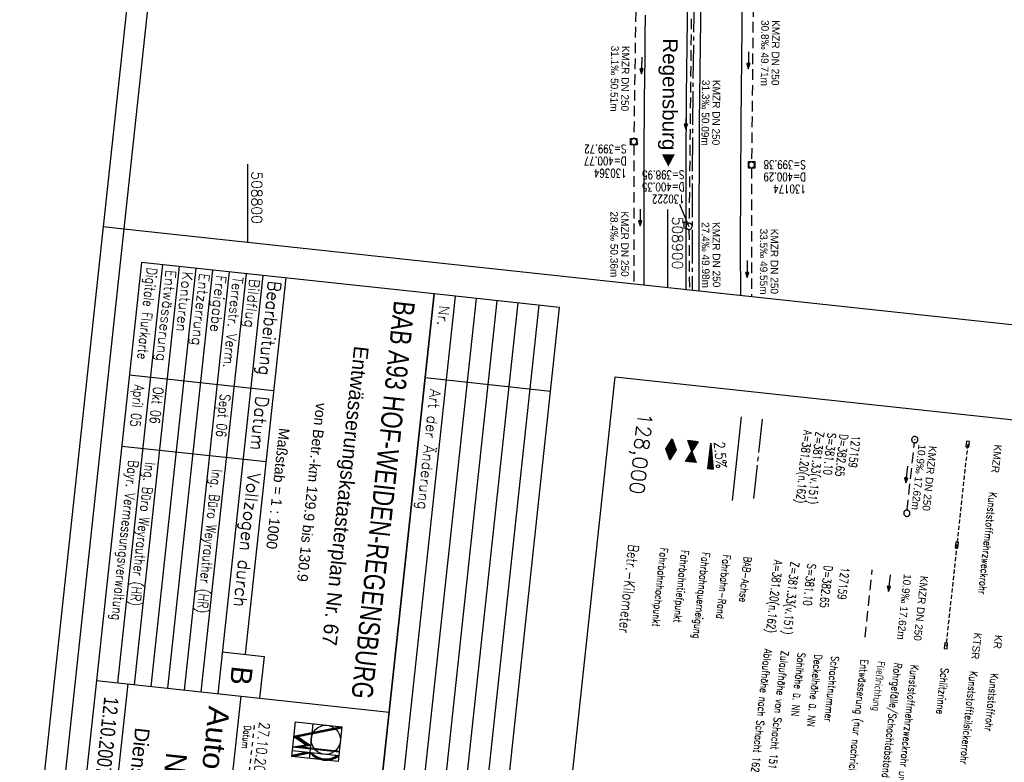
# Model space of a CAD drawing. Extents: x 508746 to 509183, y 491716 to 493060.
# Tile 2 of 10: x 508746 to 508980, y 491804 to 491980. Entities that reach past the tile are written whole.
import ezdxf
from ezdxf.enums import TextEntityAlignment as Align

# ---------------------------------------------------------------- set-up
doc = ezdxf.new("R2010")
doc.units = 0
doc.header["$LTSCALE"] = 10
doc.header["$MEASUREMENT"] = 0
for name, pattern in [('ACHSE', [5.5, 4, -0.5, 0.5, -0.5]), ('LT00', [0]), ('LT01', [0.2, 0.1, -0.1]), ('LT17', [0.15, 0.1, -0.05]), ('STRICHLINIE2', [0.375, 0.25, -0.125])]:
    doc.linetypes.add(name, pattern=pattern)
doc.layers.get('0').update_dxf_attribs({"linetype": 'LT00'})
for name, color, linetype in [('--HALTUNG', 7, 'STRICHLINIE2'), ('--HALTUNGSBESCHRIFT', 140, 'Continuous'), ('--SCHACHTBESCHRIFT', 5, 'Continuous'), ('--ZEICHENERKLÄR', 7, 'Continuous'), ('-BESCH', 7, 'STRICHLINIE2'), ('-BESCH-nachrichtlich', 81, 'STRICHLINIE2'), ('-BKAN003', 140, 'LT00'), ('-BSCH003', 5, 'LT00'), ('-Halt-Pfeil', 4, 'LT00'), ('-RICHTUNG-NAME', 250, 'Continuous'), ('025', 7, 'Continuous'), ('035', 250, 'Continuous'), ('050', 250, 'Continuous'), ('070', 155, 'Continuous'), ('A-TEXT-KILOMETER', 30, 'LT17'), ('AX-020', 250, 'ACHSE'), ('HTP_WEST', 11, 'LT00'), ('QUER_OST', 11, 'LT00'), ('RAHMEN', 250, 'Continuous'), ('SCHLITZRINNE-KATASTER', 182, 'LT17'), ('STAT_500', 250, 'LT00'), ('V_AFBR_BAB', 250, 'LT00'), ('V_BFBR_BAB', 1, 'LT00'), ('V_KA_MULD', 182, 'LT00'), ('V_KA_PRUF', 182, 'LT00'), ('V_RASTER', 250, 'LT00'), ('V_SINKK', 182, 'LT00')]:
    doc.layers.add(name, color=color, linetype=linetype)
doc.styles.add('Arial', font='ARIAL.TTF')
doc.styles.add('Haltungsbeschriftung', font='ARIAL.TTF', dxfattribs={"width": 0.75})
doc.styles.add('Kilometrierung', font='romans.shx')
doc.styles.add('ROMANS', font='romans.shx', dxfattribs={"width": 0.8})
doc.styles.add('schachtbeschriftung', font='romans.shx', dxfattribs={"width": 0.75, "height": 0.2})
doc.styles.get("Standard").update_dxf_attribs({"font": 'romans.shx', "width": 0.8})
doc.styles.add('UNIR-H', font='unir_h.shx', dxfattribs={"width": 0.8})

# ---------------------------------------------------------------- blocks, each defined once
blk = doc.blocks.new('SYMB0003')
at = {"color": 0, "linetype": 'ByBlock'}
for p, q in [((-0.015712, 0), (0.010166, 0.012015)), ((0, -0.021257), (-0.015712, 0)), ((0.010166, 0.012015), (0, -0.021257))]:
    blk.add_line(p, q, dxfattribs=at)
for points in [[(-0.031395, 0.499013), (-0.093691, 0.491144), (-0.154509, 0.475528), (-0.21289, 0.452414), (-0.267913, 0.422164), (-0.318712, 0.385257), (-0.364484, 0.342274), (-0.404509, 0.293893), (-0.438154, 0.240877), (-0.464888, 0.184062), (-0.484292, 0.124345), (-0.496058, 0.062667), (-0.5, 0)], [(-0.5, 0), (-0.496058, -0.062667), (-0.484292, -0.124345), (-0.464888, -0.184062), (-0.438154, -0.240877), (-0.404509, -0.293893), (-0.364485, -0.342274), (-0.318712, -0.385257), (-0.267914, -0.422164), (-0.21289, -0.452414), (-0.154509, -0.475529), (-0.093691, -0.491144), (-0.031395, -0.499014), (0.031395, -0.499014)], [(0.5, 0), (0.496057, 0.062667), (0.484292, 0.124345), (0.464888, 0.184062), (0.438153, 0.240877), (0.404509, 0.293893), (0.364484, 0.342274), (0.318712, 0.385257), (0.267913, 0.422164), (0.21289, 0.452414), (0.154509, 0.475528), (0.093691, 0.491144), (0.031395, 0.499013), (-0.031395, 0.499013)], [(0.031395, -0.499014), (0.093691, -0.491144), (0.154509, -0.475529), (0.21289, -0.452414), (0.267914, -0.422164), (0.318712, -0.385257), (0.364485, -0.342274), (0.404509, -0.293893), (0.438154, -0.240877), (0.464889, -0.184062), (0.484292, -0.124345), (0.496058, -0.062667), (0.5, 0)]]:
    blk.add_lwpolyline(points, dxfattribs=at)
blk = doc.blocks.new('SYMB1210')
at = {"color": 0, "linetype": 'ByBlock'}
blk.add_line((0.018815, -0.179014), (0.055623, -0.17119), dxfattribs=at)
for points in [[(-0.2, -0.2), (-0.2, 0.2), (0.2, 0.2), (0.2, -0.2), (-0.2, -0.2)], [(0.018815, 0.179014), (-0.018815, 0.179014), (-0.055623, 0.17119), (-0.09, 0.155885), (-0.120444, 0.133766), (-0.145623, 0.105801), (-0.164438, 0.073213), (-0.176067, 0.037424), (-0.18, 0)], [(-0.18, 0), (-0.176067, -0.037424), (-0.164438, -0.073213), (-0.145623, -0.105801), (-0.120444, -0.133766), (-0.09, -0.155885), (-0.055623, -0.17119), (-0.018815, -0.179014), (0.018815, -0.179014)], [(0.18, 0), (0.176067, 0.037424), (0.164438, 0.073213), (0.145623, 0.105801), (0.120444, 0.133766), (0.09, 0.155885), (0.055623, 0.17119), (0.018815, 0.179014)], [(0.055623, -0.17119), (0.09, -0.155885), (0.120444, -0.133766), (0.145623, -0.105801), (0.164438, -0.073213), (0.176067, -0.037424), (0.18, 0)]]:
    blk.add_lwpolyline(points, dxfattribs=at)
blk = doc.blocks.new('SYMB0652')
at = {"color": 0, "linetype": 'ByBlock'}
blk.add_lwpolyline([(-0.15, -0.075), (0.15, -0.075), (0.15, 0.075), (-0.15, 0.075), (-0.15, -0.075)], dxfattribs=at)
blk = doc.blocks.new('SYMB0070')
at = {"color": 0, "linetype": 'ByBlock'}
for p, q in [((-0.5, 0), (0.2, 0)), ((0.5, 0), (0.2, 0.1)), ((0.2, 0.1), (0.2, 0)), ((0.468, 0), (0.21, 0.086)), ((0.21, 0.086), (0.21, -0.086)), ((0.21, -0.086), (0.468, 0)), ((0.22, -0.072), (0.437, 0)), ((0.23, -0.058), (0.405, 0)), ((0.24, -0.045), (0.374, 0)), ((0.342, 0), (0.25, 0.031)), ((0.25, 0.031), (0.25, -0.031)), ((0.25, -0.031), (0.342, 0)), ((0.26, -0.017), (0.31, 0)), ((0.27, -0.003), (0.279, 0))]:
    blk.add_line(p, q, dxfattribs=at)
for points in [[(0.2, 0), (0.2, -0.1), (0.5, 0)], [(0.437, 0), (0.22, 0.072), (0.22, -0.072)], [(0.405, 0), (0.23, 0.058), (0.23, -0.058)], [(0.374, 0), (0.24, 0.045), (0.24, -0.045)], [(0.31, 0), (0.26, 0.017), (0.26, -0.017)], [(0.279, 0), (0.27, 0.003), (0.27, -0.003)]]:
    blk.add_lwpolyline(points, dxfattribs=at)
blk = doc.blocks.new('SYMB0071')
at = {"color": 0, "linetype": 'ByBlock'}
for p, q in [((-0.5, 0), (0, 0.25)), ((0, -0.25), (-0.5, 0)), ((-0.5, 0), (-0.5, 0)), ((-0.48, -0.01), (-0.48, 0.01)), ((-0.46, -0.02), (-0.46, 0.02)), ((-0.44, -0.03), (-0.44, 0.03)), ((-0.42, -0.04), (-0.42, 0.04)), ((-0.4, -0.05), (-0.4, 0.05)), ((-0.38, -0.06), (-0.38, 0.06)), ((-0.36, -0.07), (-0.36, 0.07)), ((-0.34, -0.08), (-0.34, 0.08)), ((-0.32, -0.09), (-0.32, 0.09)), ((-0.3, -0.1), (-0.3, 0.1)), ((-0.28, -0.11), (-0.28, 0.11)), ((-0.26, -0.12), (-0.26, 0.12)), ((-0.24, -0.13), (-0.24, 0.13)), ((-0.22, -0.14), (-0.22, 0.14)), ((-0.2, -0.15), (-0.2, 0.15)), ((-0.18, -0.16), (-0.18, 0.16)), ((-0.16, -0.17), (-0.16, 0.17)), ((-0.14, -0.18), (-0.14, 0.18)), ((-0.12, -0.19), (-0.12, 0.19)), ((-0.1, -0.2), (-0.1, 0.2)), ((-0.08, -0.21), (-0.08, 0.21)), ((-0.06, -0.22), (-0.06, 0.22)), ((-0.04, -0.23), (-0.04, 0.23)), ((-0.02, -0.24), (-0.02, 0.24)), ((0, 0.25), (0.5, 0)), ((0, -0.25), (0, 0.25)), ((0.5, 0), (0, -0.25)), ((0.02, -0.24), (0.02, 0.24)), ((0.04, -0.23), (0.04, 0.23)), ((0.06, -0.22), (0.06, 0.22)), ((0.08, -0.21), (0.08, 0.21)), ((0.1, -0.2), (0.1, 0.2)), ((0.12, -0.19), (0.12, 0.19)), ((0.14, -0.18), (0.14, 0.18)), ((0.16, -0.17), (0.16, 0.17)), ((0.18, -0.16), (0.18, 0.16)), ((0.2, -0.15), (0.2, 0.15)), ((0.22, -0.14), (0.22, 0.14)), ((0.24, -0.13), (0.24, 0.13)), ((0.26, -0.12), (0.26, 0.12)), ((0.28, -0.11), (0.28, 0.11)), ((0.3, -0.1), (0.3, 0.1)), ((0.32, -0.09), (0.32, 0.09)), ((0.34, -0.08), (0.34, 0.08)), ((0.36, -0.07), (0.36, 0.07)), ((0.38, -0.06), (0.38, 0.06)), ((0.4, -0.05), (0.4, 0.05)), ((0.42, -0.04), (0.42, 0.04)), ((0.44, -0.03), (0.44, 0.03)), ((0.46, -0.02), (0.46, 0.02)), ((0.48, -0.01), (0.48, 0.01))]:
    blk.add_line(p, q, dxfattribs=at)
blk = doc.blocks.new('SYMB0072')
at = {"color": 0, "linetype": 'ByBlock'}
for p, q in [((-0.5, -0.25), (-0.5, 0.25)), ((-0.5, 0.25), (0, 0)), ((-0.5, -0.25), (-0.5, 0.25)), ((0, 0), (-0.5, -0.25)), ((-0.48, -0.24), (-0.48, 0.24)), ((-0.46, -0.23), (-0.46, 0.23)), ((-0.44, -0.22), (-0.44, 0.22)), ((-0.42, -0.21), (-0.42, 0.21)), ((-0.4, -0.2), (-0.4, 0.2)), ((-0.38, -0.19), (-0.38, 0.19)), ((-0.36, -0.18), (-0.36, 0.18)), ((-0.34, -0.17), (-0.34, 0.17)), ((-0.32, -0.16), (-0.32, 0.16)), ((-0.3, -0.15), (-0.3, 0.15)), ((-0.28, -0.14), (-0.28, 0.14)), ((-0.26, -0.13), (-0.26, 0.13)), ((-0.24, -0.12), (-0.24, 0.12)), ((-0.22, -0.11), (-0.22, 0.11)), ((-0.2, -0.1), (-0.2, 0.1)), ((-0.18, -0.09), (-0.18, 0.09)), ((-0.16, -0.08), (-0.16, 0.08)), ((-0.14, -0.07), (-0.14, 0.07)), ((-0.12, -0.06), (-0.12, 0.06)), ((-0.1, -0.05), (-0.1, 0.05)), ((-0.08, -0.04), (-0.08, 0.04)), ((-0.06, -0.03), (-0.06, 0.03)), ((-0.04, -0.02), (-0.04, 0.02)), ((-0.02, -0.01), (-0.02, 0.01)), ((0.02, -0.01), (0.02, 0.01)), ((0.04, -0.02), (0.04, 0.02)), ((0.06, -0.03), (0.06, 0.03)), ((0.08, -0.04), (0.08, 0.04)), ((0.1, -0.05), (0.1, 0.05)), ((0.12, -0.06), (0.12, 0.06)), ((0.14, -0.07), (0.14, 0.07)), ((0.16, -0.08), (0.16, 0.08)), ((0.18, -0.09), (0.18, 0.09)), ((0.2, -0.1), (0.2, 0.1)), ((0.22, -0.11), (0.22, 0.11)), ((0.24, -0.12), (0.24, 0.12)), ((0.26, -0.13), (0.26, 0.13)), ((0.28, -0.14), (0.28, 0.14)), ((0.3, -0.15), (0.3, 0.15)), ((0.32, -0.16), (0.32, 0.16)), ((0.34, -0.17), (0.34, 0.17)), ((0.36, -0.18), (0.36, 0.18)), ((0.38, -0.19), (0.38, 0.19)), ((0.4, -0.2), (0.4, 0.2)), ((0.42, -0.21), (0.42, 0.21)), ((0.44, -0.22), (0.44, 0.22)), ((0.46, -0.23), (0.46, 0.23)), ((0.48, -0.24), (0.48, 0.24)), ((0.5, -0.25), (0.5, 0.25))]:
    blk.add_line(p, q, dxfattribs=at)
blk.add_lwpolyline([(0, 0), (0.5, 0.25), (0.5, -0.25), (0, 0)], dxfattribs=at)

msp = doc.modelspace()

# ---------------------------------------------------------------- linework, layer by layer
at = {"layer": '--HALTUNG'}
msp.add_line((508956.87, 491863.85), (508958.6, 491879.86), dxfattribs=at)
at = {"layer": '-BESCH'}
for p, q in [((508892.6, 492001.22), (508891.89, 491952.22)), ((508920.36, 491994.9), (508919.88, 491946.69)), ((508905.54, 491980.67), (508905, 491932.08)), ((508891.88, 491950.72), (508891.92, 491917.67)), ((508919.87, 491945.19), (508919.85, 491914.66)), ((508905, 491930.58), (508905.09, 491916.25))]:
    msp.add_line(p, q, dxfattribs=at)
at = {"layer": '-BESCH-nachrichtlich'}
msp.add_line((508946.86, 491833.61), (508948.58, 491849.62), dxfattribs=at)
at = {"layer": '-BSCH003'}
msp.add_line((508904.99, 491931.33), (508902.85, 491936.49), dxfattribs=at)
at = {"layer": '025'}
for p, q in [((508779.8, 491922.21), (508769.09, 491822.78)), ((508783.78, 491921.78), (508773.06, 491822.35)), ((508787.75, 491921.35), (508777.04, 491821.93)), ((508791.73, 491920.92), (508781.02, 491821.5)), ((508795.71, 491920.49), (508785, 491821.07)), ((508799.69, 491920.06), (508788.97, 491820.64)), ((508854.37, 491914.17), (508836.69, 491750.12)), ((508859.34, 491913.64), (508841.66, 491749.59)), ((508864.31, 491913.1), (508846.64, 491749.05)), ((508869.28, 491912.57), (508851.61, 491748.52)), ((508842.28, 491895.36), (508872.11, 491892.15)), ((508810.56, 491805.25), (508811.45, 491813.51)), ((508822.47, 491812.33), (508811.08, 491810.07)), ((508811.45, 491813.51), (508822.47, 491812.33)), ((508815.58, 491813.07), (508814.69, 491804.8)), ((508822.47, 491812.33), (508821.58, 491804.06)), ((508822.45, 491812.1), (508821.73, 491812.18)), ((508822.45, 491812.17), (508821.96, 491812.23)), ((508822.45, 491812.17), (508821.96, 491812.23)), ((508822.46, 491812.24), (508822.19, 491812.27)), ((508822.46, 491812.24), (508822.19, 491812.27)), ((508822.46, 491812.24), (508822.19, 491812.27)), ((508811.08, 491810.07), (508814.1, 491808.01)), ((508812.02, 491809.95), (508811.11, 491810.05)), ((508812.14, 491809.87), (508811.23, 491809.97)), ((508812.17, 491810), (508811.25, 491810.1)), ((508812.26, 491809.79), (508811.35, 491809.88)), ((508812.4, 491810.05), (508811.47, 491810.15)), ((508812.63, 491810.09), (508811.7, 491810.19)), ((508812.85, 491810.14), (508811.93, 491810.24)), ((508822.44, 491812.04), (508812, 491809.97)), ((508812, 491809.97), (508815.02, 491807.9)), ((508813.08, 491810.18), (508812.16, 491810.28)), ((508813.31, 491810.23), (508812.39, 491810.33)), ((508813.54, 491810.28), (508812.61, 491810.37)), ((508813.77, 491810.32), (508812.84, 491810.42)), ((508813.99, 491810.37), (508813.07, 491810.46)), ((508814.22, 491810.41), (508813.3, 491810.51)), ((508814.45, 491810.46), (508813.53, 491810.56)), ((508814.68, 491810.5), (508813.75, 491810.6)), ((508814.91, 491810.55), (508813.98, 491810.65)), ((508815.13, 491810.59), (508814.21, 491810.69)), ((508815.36, 491810.64), (508814.44, 491810.74)), ((508815.59, 491810.68), (508814.67, 491810.78)), ((508815.82, 491810.73), (508814.89, 491810.83)), ((508816.04, 491810.77), (508815.12, 491810.87)), ((508816.27, 491810.82), (508815.35, 491810.92)), ((508816.5, 491810.86), (508815.58, 491810.96)), ((508816.73, 491810.91), (508815.8, 491811.01)), ((508816.96, 491810.95), (508816.03, 491811.05)), ((508817.18, 491811), (508816.26, 491811.1)), ((508817.41, 491811.04), (508816.49, 491811.14)), ((508817.64, 491811.09), (508816.72, 491811.19)), ((508817.87, 491811.13), (508816.94, 491811.23)), ((508818.1, 491811.18), (508817.17, 491811.28)), ((508818.32, 491811.22), (508817.4, 491811.32)), ((508818.55, 491811.27), (508817.63, 491811.37)), ((508818.78, 491811.31), (508817.86, 491811.41)), ((508819.01, 491811.36), (508818.08, 491811.46)), ((508819.24, 491811.4), (508818.31, 491811.5)), ((508819.46, 491811.45), (508818.54, 491811.55)), ((508819.69, 491811.49), (508818.77, 491811.59)), ((508819.92, 491811.54), (508819, 491811.64)), ((508820.15, 491811.58), (508819.22, 491811.68)), ((508820.38, 491811.63), (508819.45, 491811.73)), ((508820.6, 491811.67), (508819.68, 491811.77)), ((508820.83, 491811.72), (508819.91, 491811.82)), ((508821.04, 491811.76), (508820.13, 491811.86)), ((508821.29, 491811.81), (508820.36, 491811.91)), ((508821.51, 491811.86), (508820.59, 491811.95)), ((508821.74, 491811.9), (508820.82, 491812)), ((508821.97, 491811.95), (508821.05, 491812.04)), ((508822.2, 491811.99), (508821.27, 491812.09)), ((508822.43, 491812.04), (508821.5, 491812.14)), ((508814.1, 491808.01), (508810.8, 491807.49)), ((508821.82, 491806.3), (508810.8, 491807.49)), ((508821.82, 491806.32), (508810.86, 491807.5)), ((508811.13, 491807.54), (508821.84, 491806.38)), ((508811.13, 491807.54), (508811.13, 491807.54)), ((508821.85, 491806.45), (508811.39, 491807.58)), ((508812.38, 491809.7), (508811.47, 491809.8)), ((508812.5, 491809.62), (508811.59, 491809.72)), ((508811.65, 491807.62), (508821.86, 491806.52)), ((508811.65, 491807.62), (508811.65, 491807.62)), ((508812.62, 491809.54), (508811.71, 491809.64)), ((508812.75, 491809.45), (508811.84, 491809.55)), ((508812.97, 491807.55), (508811.91, 491807.66)), ((508812.87, 491809.37), (508811.96, 491809.47)), ((508812.99, 491809.29), (508812.08, 491809.39)), ((508813.22, 491807.59), (508812.18, 491807.7)), ((508813.11, 491809.21), (508812.2, 491809.3)), ((508813.23, 491809.12), (508812.32, 491809.22)), ((508813.35, 491809.04), (508812.44, 491809.14)), ((508813.47, 491807.63), (508812.44, 491807.74)), ((508813.47, 491808.96), (508812.56, 491809.06)), ((508813.6, 491808.87), (508812.69, 491808.97)), ((508813.72, 491807.68), (508812.7, 491807.79)), ((508813.72, 491808.79), (508812.81, 491808.89)), ((508815.02, 491807.9), (508812.9, 491807.54)), ((508812.9, 491807.54), (508821.85, 491806.57)), ((508813.84, 491808.71), (508812.93, 491808.81)), ((508813.96, 491807.72), (508812.96, 491807.83)), ((508813.96, 491808.63), (508813.05, 491808.72)), ((508814.08, 491808.54), (508813.17, 491808.64)), ((508814.21, 491807.76), (508813.23, 491807.87)), ((508814.2, 491808.46), (508813.29, 491808.56)), ((508814.33, 491808.38), (508813.41, 491808.48)), ((508814.46, 491807.81), (508813.49, 491807.91)), ((508814.45, 491808.3), (508813.54, 491808.39)), ((508814.57, 491808.21), (508813.66, 491808.31)), ((508814.71, 491807.85), (508813.75, 491807.95)), ((508814.69, 491808.13), (508813.78, 491808.23)), ((508814.81, 491808.05), (508813.9, 491808.14)), ((508814.96, 491807.89), (508814.01, 491807.99)), ((508814.93, 491807.96), (508814.02, 491808.06)), ((508810.56, 491805.25), (508814.84, 491806.18)), ((508810.66, 491805.27), (508810.56, 491805.28)), ((508821.58, 491804.06), (508810.56, 491805.25)), ((508810.88, 491805.32), (508810.57, 491805.35)), ((508811.31, 491805.41), (508810.58, 491805.49)), ((508811.09, 491805.36), (508810.58, 491805.42)), ((508810.59, 491805.54), (508813.94, 491806.27)), ((508811.52, 491805.46), (508810.65, 491805.55)), ((508821.73, 491805.44), (508810.7, 491806.62)), ((508811.73, 491805.5), (508810.86, 491805.6)), ((508811.95, 491805.55), (508811.08, 491805.64)), ((508812.16, 491805.6), (508811.29, 491805.69)), ((508812.38, 491805.64), (508811.5, 491805.74)), ((508812.59, 491805.69), (508811.72, 491805.78)), ((508812.8, 491805.74), (508811.93, 491805.83)), ((508813.02, 491805.78), (508812.15, 491805.88)), ((508813.23, 491805.83), (508812.36, 491805.92)), ((508813.45, 491805.88), (508812.58, 491805.97)), ((508813.66, 491805.92), (508812.79, 491806.02)), ((508813.87, 491805.97), (508813, 491806.06)), ((508814.09, 491806.02), (508813.22, 491806.11)), ((508814.3, 491806.06), (508813.43, 491806.16)), ((508814.52, 491806.11), (508813.65, 491806.2)), ((508814.73, 491806.16), (508813.86, 491806.25)), ((508815.33, 491806.06), (508814.9, 491806.11)), ((508815.41, 491805.98), (508814.97, 491806.03)), ((508815.49, 491805.9), (508815.04, 491805.95)), ((508815.59, 491805.82), (508815.12, 491805.87)), ((508815.68, 491805.74), (508815.2, 491805.8)), ((508815.78, 491805.66), (508815.28, 491805.72)), ((508815.9, 491805.58), (508815.38, 491805.64)), ((508816.01, 491805.5), (508815.47, 491805.56)), ((508816.14, 491805.42), (508815.57, 491805.48)), ((508816.28, 491805.33), (508815.68, 491805.4)), ((508816.44, 491805.24), (508815.79, 491805.32)), ((508816.61, 491805.16), (508815.91, 491805.23)), ((508816.81, 491805.07), (508816.04, 491805.15)), ((508820.68, 491805.14), (508821.2, 491805.08)), ((508820.79, 491805.19), (508821.29, 491805.14)), ((508820.9, 491805.25), (508821.39, 491805.2)), ((508821.01, 491805.31), (508821.48, 491805.26)), ((508821.11, 491805.37), (508821.56, 491805.32)), ((508821.21, 491805.43), (508821.65, 491805.38)), ((508817.06, 491804.97), (508816.19, 491805.06)), ((508817.37, 491804.87), (508816.34, 491804.98)), ((508816.52, 491804.89), (508819.81, 491804.53)), ((508819.59, 491804.49), (508816.72, 491804.8)), ((508819.33, 491804.44), (508816.97, 491804.7)), ((508818.99, 491804.41), (508817.3, 491804.6)), ((508818.93, 491804.7), (508820, 491804.58)), ((508819.28, 491804.73), (508820.18, 491804.63)), ((508819.54, 491804.77), (508820.33, 491804.69)), ((508819.76, 491804.82), (508820.48, 491804.74)), ((508819.95, 491804.87), (508820.62, 491804.79)), ((508820.12, 491804.92), (508820.74, 491804.85)), ((508820.27, 491804.97), (508820.87, 491804.91)), ((508820.42, 491805.03), (508820.98, 491804.96)), ((508820.55, 491805.08), (508821.09, 491805.02))]:
    msp.add_line(p, q, dxfattribs=at)
at = {"layer": '025', "linetype": 'LT01'}
msp.add_line((508800.3, 491799.75), (508801.78, 491813.45), dxfattribs=at)
at = {"layer": '025'}
msp.add_lwpolyline([(509038.79, 491879.22), (509024.32, 491744.99), (508873, 491761.3), (508887.46, 491895.52)], close=True, dxfattribs=at)
msp.add_circle((508818.65, 491809.25), 3.46, dxfattribs=at)
for centre, radius, start, end in [((508818.67, 491809.43), 5.03, 220.2562, 307.4444), ((508818.67, 491809.44), 4.75, 224.0749, 303.6233)]:
    msp.add_arc(centre, radius, start, end, dxfattribs=at)
at = {"layer": '035'}
for p, q in [((508803.66, 491919.64), (508792.95, 491820.21)), ((508849.4, 491914.71), (508831.72, 491750.66)), ((508806.22, 491892.2), (508771.94, 491895.9)), ((508804.44, 491875.3), (508770.12, 491879))]:
    msp.add_line(p, q, dxfattribs=at)
at = {"layer": '050'}
for p, q in [((508809.13, 491919.05), (508799.49, 491829.57)), ((508764.12, 491823.32), (508833.71, 491815.82)), ((508771.57, 491822.52), (508764.61, 491757.89)), ((508798.42, 491819.62), (508791.45, 491755))]:
    msp.add_line(p, q, dxfattribs=at)
msp.add_lwpolyline([(508794.02, 491830.15), (508803.96, 491829.08), (508802.89, 491819.14)], dxfattribs=at)
at = {"layer": '070'}
for p, q in [((508774.83, 491922.74), (508764.12, 491823.32)), ((508764.12, 491823.32), (508757.15, 491758.69))]:
    msp.add_line(p, q, dxfattribs=at)
for points in [[(508757.15, 491758.69), (508826.75, 491751.19), (508844.43, 491915.24), (508774.83, 491922.74)], [(508844.43, 491915.24), (508826.75, 491751.19), (508856.58, 491747.98), (508874.25, 491912.03), (508844.43, 491915.24)]]:
    msp.add_lwpolyline(points, dxfattribs=at)
at = {"layer": 'AX-020', "ltscale": 0.2}
msp.add_line((508922.38, 491885.47), (508920.24, 491865.59), dxfattribs=at)
at = {"layer": 'AX-020', "ltscale": 0.2, "flags": 128}
msp.add_lwpolyline([(509061.91, 493015.78), (509059.21, 493006.42), (509054.33, 492989.21), (509049.54, 492971.98), (509044.81, 492954.72), (509040.17, 492937.45), (509035.6, 492920.15), (509031.11, 492902.84), (509026.7, 492885.5), (509022.37, 492868.15), (509018.11, 492850.77), (509013.93, 492833.38), (509009.83, 492815.97), (509005.81, 492798.54), (509001.86, 492781.09), (508997.99, 492763.62), (508994.2, 492746.14), (508990.49, 492728.64), (508986.86, 492711.12), (508983.31, 492693.59), (508979.83, 492676.05), (508976.43, 492658.48), (508973.11, 492640.9), (508969.87, 492623.31), (508966.71, 492605.7), (508963.63, 492588.08), (508960.62, 492570.45), (508957.7, 492552.8), (508954.85, 492535.14), (508952.09, 492517.47), (508949.4, 492499.78), (508946.79, 492482.08), (508944.26, 492464.38), (508941.81, 492446.66), (508939.44, 492428.93), (508937.15, 492411.18), (508934.93, 492393.43), (508932.8, 492375.67), (508930.75, 492357.9), (508928.77, 492340.12), (508926.88, 492322.34), (508925.06, 492304.54), (508923.33, 492286.73), (508921.67, 492268.92), (508920.1, 492251.1), (508918.6, 492233.28), (508917.18, 492215.45), (508915.85, 492197.61), (508914.59, 492179.76), (508913.41, 492161.91), (508912.31, 492144.06), (508911.3, 492126.2), (508910.36, 492108.33), (508909.5, 492090.47), (508908.72, 492072.6), (508908.63, 492070.34), (508907.99, 492053.62), (508907.43, 492036.89), (508906.95, 492020.17), (508906.55, 492003.44), (508906.23, 491986.71), (508905.98, 491969.98), (508905.82, 491953.25), (508905.74, 491936.51), (508905.74, 491919.78), (508905.76, 491916.18)], dxfattribs=at)
at = {"layer": 'QUER_OST'}
for p, q in [((508909.94, 491877.79), (508910.34, 491877.74)), ((508909.96, 491877.92), (508910.33, 491877.88)), ((508910.32, 491878.01), (508909.97, 491878.05)), ((508910.31, 491878.14), (508909.99, 491878.18)), ((508910, 491878.31), (508910.3, 491878.28)), ((508910.01, 491878.44), (508910.28, 491878.41)), ((508910.27, 491878.55), (508910.03, 491878.57)), ((508910.26, 491878.68), (508910.04, 491878.7)), ((508910.06, 491878.83), (508910.25, 491878.81)), ((508910.07, 491878.96), (508910.24, 491878.95)), ((508910.22, 491879.08), (508910.08, 491879.1)), ((508910.21, 491879.21), (508910.1, 491879.23)), ((508910.11, 491879.36), (508910.2, 491879.35)), ((508910.13, 491879.49), (508910.19, 491879.48)), ((508910.16, 491879.75), (508910.16, 491879.75)), ((508910.56, 491875.33), (508909.69, 491875.43)), ((508910.55, 491875.47), (508909.7, 491875.56)), ((508909.72, 491875.69), (508910.54, 491875.6)), ((508909.73, 491875.82), (508910.53, 491875.73)), ((508910.51, 491875.87), (508909.75, 491875.95)), ((508910.5, 491876), (508909.76, 491876.08)), ((508909.77, 491876.21), (508910.49, 491876.14)), ((508909.79, 491876.34), (508910.48, 491876.27)), ((508910.47, 491876.4), (508909.8, 491876.48)), ((508910.45, 491876.54), (508909.82, 491876.61)), ((508909.83, 491876.74), (508910.44, 491876.67)), ((508909.84, 491876.87), (508910.43, 491876.8)), ((508910.42, 491876.94), (508909.86, 491877)), ((508910.41, 491877.07), (508909.87, 491877.13)), ((508909.89, 491877.26), (508910.39, 491877.21)), ((508909.9, 491877.39), (508910.38, 491877.34)), ((508910.37, 491877.48), (508909.92, 491877.52)), ((508910.36, 491877.61), (508909.93, 491877.65)), ((508909.51, 491873.72), (508910.72, 491873.59)), ((508910.71, 491873.73), (508909.52, 491873.86)), ((508910.7, 491873.86), (508909.53, 491873.99)), ((508909.55, 491874.12), (508910.68, 491874)), ((508909.56, 491874.25), (508910.67, 491874.13)), ((508910.66, 491874.26), (508909.58, 491874.38)), ((508910.65, 491874.4), (508909.59, 491874.51)), ((508909.6, 491874.64), (508910.64, 491874.53)), ((508909.62, 491874.77), (508910.62, 491874.66)), ((508910.61, 491874.8), (508909.63, 491874.9)), ((508910.6, 491874.93), (508909.65, 491875.03)), ((508909.66, 491875.17), (508910.59, 491875.07)), ((508909.68, 491875.3), (508910.57, 491875.2))]:
    msp.add_line(p, q, dxfattribs=at)
msp.add_lwpolyline([(508910.72, 491873.55), (508909.5, 491873.68), (508910.16, 491879.79), (508910.72, 491873.55)], dxfattribs=at)
at = {"layer": 'RAHMEN'}
msp.add_line((508765.69, 491931.27), (508770.66, 491930.74), dxfattribs=at)
for points in [[(508887.28, 493059.74), (508745.87, 491747.34), (509041.16, 491715.52), (509182.57, 493027.92), (508887.28, 493059.74)], [(508889.57, 493034.35), (508770.66, 491930.74), (509056.01, 491899.99), (509174.92, 493003.6), (508889.57, 493034.35)]]:
    msp.add_lwpolyline(points, dxfattribs=at)
at = {"layer": 'RAHMEN', "flags": 128}
msp.add_lwpolyline([(508770.66, 491930.74), (508751.38, 491751.77), (509036.73, 491721.03), (509056.01, 491899.99)], dxfattribs=at)
at = {"layer": 'SCHLITZRINNE-KATASTER'}
msp.add_line((508971.26, 491879.53), (508966.09, 491831.58), dxfattribs=at)
at = {"layer": 'V_AFBR_BAB'}
msp.add_line((508917.41, 491886.01), (508915.27, 491866.12), dxfattribs=at)
at = {"layer": 'V_BFBR_BAB', "color": 0}
for points in [[(508918.74, 492215.86), (508916.9, 492190.94), (508915.2, 492166.02), (508913.41, 492136.11), (508911.79, 492106.13), (508910.42, 492076.19), (508909.31, 492046.25), (508908.4, 492016.35), (508907.79, 491986.36), (508907.41, 491956.28), (508907.31, 491926.33), (508907.36, 491916.01)], [(508904.33, 491916.33), (508904.33, 491916.36), (508904.33, 491921.34), (508904.33, 491926.32), (508904.32, 491931.33), (508904.32, 491936.33), (508904.33, 491941.34), (508904.34, 491946.34), (508904.35, 491951.35), (508904.37, 491956.35), (508904.41, 491962.35), (508904.47, 491968.35), (508904.53, 491974.34), (508904.62, 491980.34), (508904.72, 491986.34)]]:
    msp.add_lwpolyline(points, dxfattribs=at)
at = {"layer": 'V_BFBR_BAB'}
for points in [[(508917.34, 491914.93), (508917.28, 491926.37), (508917.37, 491956.17), (508917.73, 491986.14), (508918.4, 492016.01), (508919.28, 492045.95), (508920.39, 492075.83), (508921.77, 492105.62), (508923.38, 492135.48), (508925.17, 492165.36), (508926.86, 492190.15), (508928.71, 492215.15)], [(508894.38, 491917.41), (508894.38, 491918.86), (508894.38, 491922.61), (508894.38, 491926.35), (508894.38, 491930.11), (508894.37, 491933.87), (508894.37, 491937.63), (508894.37, 491941.39), (508894.36, 491945.15), (508894.37, 491948.91), (508894.38, 491952.67), (508894.39, 491956.43), (508894.43, 491961.45), (508894.48, 491966.47), (508894.54, 491971.48), (508894.61, 491976.5), (508894.69, 491981.52)]]:
    msp.add_lwpolyline(points, dxfattribs=at)
at = {"layer": 'V_RASTER'}
for p, q in [((508800, 491946.07), (508800, 491927.57)), ((508900, 491916.8), (508900, 491935.3))]:
    msp.add_line(p, q, dxfattribs=at)

# ---------------------------------------------------------------- block references
at = {"layer": '-Halt-Pfeil', "yscale": 4.000000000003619, "zscale": 4}
for p, xscale, rotation in [((508893.72, 491969.57), 4.000000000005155, 269.1736061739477), ((508919.12, 491970.8), 4.000000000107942, 269.4335461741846), ((508904.27, 491956.39), 4.000000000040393, 269.3632561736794), ((508893.36, 491933.41), 3.999999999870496, 270.0734861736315), ((508918.86, 491921.17), 4.000000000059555, 269.9676861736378), ((508956.75, 491872.29), 4.000000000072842, 263.8503161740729), ((508952.61, 491846.5), 4.000000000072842, 263.8503161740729)]:
    msp.add_blockref('SYMB0070', p, dxfattribs=dict(at, xscale=xscale, rotation=rotation))
at = {"layer": 'HTP_WEST', "yscale": 5.000000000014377, "zscale": 5}
for name, p, xscale, rotation in [('SYMB0071', (508900.73, 491878.3), 4.999999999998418, 263.8546277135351), ('SYMB0072', (508905.7, 491877.76), 4.999999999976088, 83.85031617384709)]:
    msp.add_blockref(name, p, dxfattribs=dict(at, xscale=xscale, rotation=rotation))
at = {"layer": 'V_KA_MULD', "yscale": 3.79999999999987, "zscale": 3.8}
for p, xscale, rotation in [((508891.88, 491951.47), 3.799999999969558, 180.3545016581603), ((508919.87, 491945.94), 3.800000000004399, 179.8791255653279)]:
    msp.add_blockref('SYMB1210', p, dxfattribs=dict(at, xscale=xscale, rotation=rotation))
at = {"layer": 'V_KA_PRUF', "xscale": 1.499999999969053, "yscale": 1.499999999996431, "zscale": 1.5, "rotation": 263.8503161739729}
for p in [(508904.99, 491931.33), (508958.68, 491880.61), (508956.79, 491863.11)]:
    msp.add_blockref('SYMB0003', p, dxfattribs=at)
at = {"layer": 'V_SINKK', "yscale": 4.499999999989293, "zscale": 4.5}
for p, xscale, rotation in [((508904.08, 491931.6), 4.500000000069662, 270.4245339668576), ((508971.26, 491879.53), 4.49999999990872, 263.8503161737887), ((508968.67, 491855.56), 4.49999999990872, 263.8503161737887), ((508966.09, 491831.58), 4.49999999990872, 263.8503161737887)]:
    msp.add_blockref('SYMB0652', p, dxfattribs=dict(at, xscale=xscale, rotation=rotation))

# ---------------------------------------------------------------- texts
at = {"layer": '--HALTUNGSBESCHRIFT', "style": 'Haltungsbeschriftung', "width": 0.95}
for s, p in [('10.9‰ 17.62m', (508958.73, 491871.77)), ('KMZR DN 250', (508961.3, 491871.49))]:
    msp.add_text(s, height=1.8, rotation=263.8503, dxfattribs=at).set_placement(p, align=Align.CENTER)
for s, p in [('KMZR', (508977.61, 491879.52)), ('10.9‰ 17.62m', (508956.1, 491848.74)), ('KMZR DN 250', (508960.07, 491848.31)), ('KTSR', (508972.8, 491834.8)), ('KR', (508977.77, 491834.26))]:
    msp.add_text(s, height=1.8, rotation=263.8503, dxfattribs=at).set_placement(p)
at = {"layer": '--SCHACHTBESCHRIFT', "style": 'schachtbeschriftung', "width": 0.75}
for s, p in [('A=381.20(n.162)', (508932.27, 491882.92)), ('Z=381.33(v.151)', (508935.14, 491882.61)), ('S=381.10', (508938, 491882.3)), ('D=382.65', (508940.86, 491881.99)), ('127159', (508943.73, 491881.69)), ('A=381.20(n.162)', (508925.24, 491852.07)), ('Z=381.33(v.151)', (508929.21, 491851.64)), ('S=381.10', (508933.19, 491851.21)), ('D=382.65', (508937.17, 491850.78)), ('127159', (508941.14, 491850.35))]:
    msp.add_text(s, height=2, rotation=263.8504, dxfattribs=at).set_placement(p)
at = {"layer": '--ZEICHENERKLÄR', "linetype": 'Continuous', "style": 'ROMANS', "width": 0.8}
for s, height, p in [('Kunststoffmehrzweckrohr', 1.8, (508976.4, 491868.21)), ('Betr.-Kilometer', 2.5, (508890.62, 491855.8)), ('Fahrbahnhochpunkt', 1.8, (508898.22, 491854.98)), ('Fahrbahntiefpunkt', 1.8, (508903.19, 491854.44)), ('Fahrbahnquerneigung', 1.8, (508908.16, 491853.91)), ('Fahrbahn-Rand', 1.8, (508913.13, 491853.37)), ('BAB-Achse', 1.8, (508918.1, 491852.84)), ('Ablaufhöhe nach Schacht 162', 1.8, (508922.96, 491830.93)), ('Zulaufhöhe von Schacht 151', 1.8, (508926.94, 491830.5)), ('Sohlhöhe ü. NN', 1.8, (508930.91, 491830.07)), ('Deckelhöhe ü. NN', 1.8, (508934.89, 491829.64)), ('Schachtnummer', 1.8, (508938.87, 491829.22)), ('Entwässerung (nur nachrichtlich)', 1.8, (508945.87, 491828.46)), ('Fließrichtung', 1.8, (508949.84, 491828.03)), ('Rohrgefälle/Schachtabstand', 1.8, (508953.82, 491827.6)), ('Kunststoffmehrzweckrohr DN=250mm', 1.8, (508957.8, 491827.18)), ('Schlitzrinne', 1.8, (508964.96, 491826.4)), ('Kunststoffteilsickerrohr', 1.8, (508971.81, 491825.67)), ('Kunststoffrohr', 1.8, (508976.78, 491825.13))]:
    msp.add_text(s, height=height, rotation=263.8503, dxfattribs=at).set_placement(p)
at = {"layer": '-BKAN003', "style": 'Haltungsbeschriftung', "width": 0.95}
for s, rotation, p in [('30.8‰ 49.71m', 269.4336, (508922.21, 491980.37)), ('KMZR DN 250', 269.4336, (508924.77, 491980.35)), ('31.1‰ 50.51m', 269.1736, (508886.51, 491974.28)), ('KMZR DN 250', 269.1736, (508889.07, 491974.24)), ('31.3‰ 50.09m', 269.3633, (508908.11, 491966.15)), ('KMZR DN 250', 269.3633, (508910.67, 491966.13)), ('28.4‰ 50.36m', 270.0735, (508886.3, 491934.87)), ('KMZR DN 250', 270.0735, (508888.86, 491934.88)), ('27.4‰ 49.98m', 270.3759, (508908.01, 491932.32)), ('KMZR DN 250', 270.3759, (508910.57, 491932.34)), ('33.5‰ 49.55m', 269.9677, (508921.86, 491930.77)), ('KMZR DN 250', 269.9677, (508924.42, 491930.76))]:
    msp.add_text(s, height=1.8, rotation=rotation, dxfattribs=at).set_placement(p)
at = {"layer": '-BSCH003', "style": 'schachtbeschriftung', "width": 0.75}
for s, rotation, p in [('S=399.72', 180.0735, (508890.13, 491950.72)), ('D=400.77', 180.0735, (508890.13, 491947.84)), ('S=399.38', 179.9677, (508932.77, 491946.95)), ('130364', 180.0735, (508890.14, 491944.96)), ('S=398.95', 180.3759, (508903.89, 491944.59)), ('D=400.29', 179.9677, (508932.77, 491944.07)), ('D=400.35', 180.3759, (508903.91, 491941.71)), ('130174', 179.9677, (508932.77, 491941.19)), ('130222', 180.3759, (508903.93, 491938.83))]:
    msp.add_text(s, height=2, rotation=rotation, dxfattribs=at).set_placement(p)
at = {"layer": '-RICHTUNG-NAME', "insert": (508897.57, 491944.56), "char_height": 3.5, "width": 37.8667, "attachment_point": 9, "rotation": 269.6648, "style": 'Arial'}
msp.add_mtext('\\pt4,12,15.5,23.75;{\\fSwis721 BlkOul BT|b0|i0|c0|p82;Regensburg\\fArial|b0|i0|c0|p32;►}', dxfattribs=at)
at = {"layer": '025', "style": 'ROMANS'}
for s, height, width, p in [('Digitale Flurkarte', 2.4, 0.8, (508776.17, 491921.59)), ('Terrestr. Verm.', 2.4, 0.9, (508796.6, 491919.39)), ('April 05', 2.4, 0.8, (508773.17, 491893.75)), ('Okt 06', 2.4, 0.8, (508777.69, 491893.27)), ('Sept 06', 2.4, 0.8, (508793.6, 491891.55)), ('Bayr. Vermessungsverwaltung', 2.4, 0.8, (508771.78, 491875.8)), ('Ing. Büro Weyrauther (HR)', 2.4, 0.8, (508775.76, 491875.37)), ('Ing. Büro Weyrauther (HR)', 2.4, 0.8, (508791.67, 491873.66)), ('27.10.2006', 2.5, 0.8, (508802.89, 491813.56))]:
    msp.add_text(s, height=height, rotation=263.8503, dxfattribs=dict(at, width=width)).set_placement(p)
at = {"layer": '025'}
for s, height, style, p in [('Entwässerung', 2.4, 'ROMANS', (508780.69, 491921.11)), ('Konturen', 2.4, 'ROMANS', (508784.66, 491920.68)), ('Entzerrung', 2.4, 'ROMANS', (508788.64, 491920.25)), ('Freigabe', 2.4, 'ROMANS', (508792.62, 491919.82)), ('Bildflug', 2.4, 'ROMANS', (508800.57, 491918.96)), ('Nr.', 2.5, 'ROMANS', (508845.65, 491912.6)), ('Art der Änderung', 2.5, 'ROMANS', (508843.51, 491892.71)), ('B', 5, 'UNIR-H', (508796.34, 491826.96))]:
    msp.add_text(s, height=height, rotation=263.8503, dxfattribs=dict(at, style=style)).set_placement(p)
at = {"layer": '025', "style": 'UNIR-H'}
for s, width, p in [('BAB A93 HOF-WEIDEN-REGENSBURG', 0.78, (508829.81, 491866.53)), ('Autobahndirektion', 1.095, (508787.69, 491788.09))]:
    msp.add_text(s, height=5, rotation=263.8503, dxfattribs=dict(at, width=width)).set_placement(p, align=Align.CENTER)
for s, height, p in [('Entwässerungskatasterplan Nr. 67', 3.5, (508821.57, 491867.42)), ('Maßstab = 1 : 1000', 2.5, (508806.03, 491869.09)), ('Dienststelle Nürnberg', 3.5, (508770.94, 491789.9)), ('Nordbayern', 5, (508778.88, 491789.04))]:
    msp.add_text(s, height=height, rotation=263.8503, dxfattribs=at).set_placement(p, align=Align.CENTER)
at = {"layer": '025', "linetype": 'LT01', "style": 'ROMANS', "width": 0.8}
msp.add_text('Datum', height=1.6, rotation=263.8503, dxfattribs=at).set_placement((508799.29, 491812.74))
at = {"layer": '025', "insert": (508764.1, 491790.63), "char_height": 3.5, "width": 60.5418, "attachment_point": 5, "rotation": 263.8503, "style": 'UNIR-H'}
msp.add_mtext('12.10.2007 i.A. ............. {\\fArial|b0|i0|c0|p34;(BOR Till)}', dxfattribs=at)
at = {"layer": '035', "style": 'ROMANS', "width": 0.95}
msp.add_text('Bearbeitung', height=3, rotation=263.8503, dxfattribs=at).set_placement((508805.06, 491918.48))
at = {"layer": '035', "style": 'ROMANS'}
for s, p in [('Datum', (508802.11, 491891.04)), ('Vollzogen durch', (508800.14, 491872.74))]:
    msp.add_text(s, height=3, rotation=263.8503, dxfattribs=at).set_placement(p)
at = {"layer": 'A-TEXT-KILOMETER', "style": 'Kilometrierung'}
msp.add_text('128,000', height=3.5, rotation=263.8503, dxfattribs=at).set_placement((508892.55, 491867.62), align=Align.MIDDLE_RIGHT)
at = {"layer": 'QUER_OST', "style": 'ROMANS', "width": 0.8}
msp.add_text('2.5%', height=2.5, rotation=275.1594, dxfattribs=at).set_placement((508910.95, 491880))
at = {"layer": 'STAT_500', "style": 'UNIR-H'}
msp.add_text('von Betr.-km 129.9 bis 130.9', height=2.5, rotation=263.8503, dxfattribs=at).set_placement((508814.08, 491868.22), align=Align.CENTER)
at = {"layer": 'V_RASTER'}
for s, width, p in [(' 508800', 0.972, (508801, 491946.07)), (' 508900', 0.976, (508901, 491935.3))]:
    msp.add_text(s, height=2.5, rotation=269.9993, dxfattribs=dict(at, width=width)).set_placement(p)

doc.saveas('drawing.dxf')
